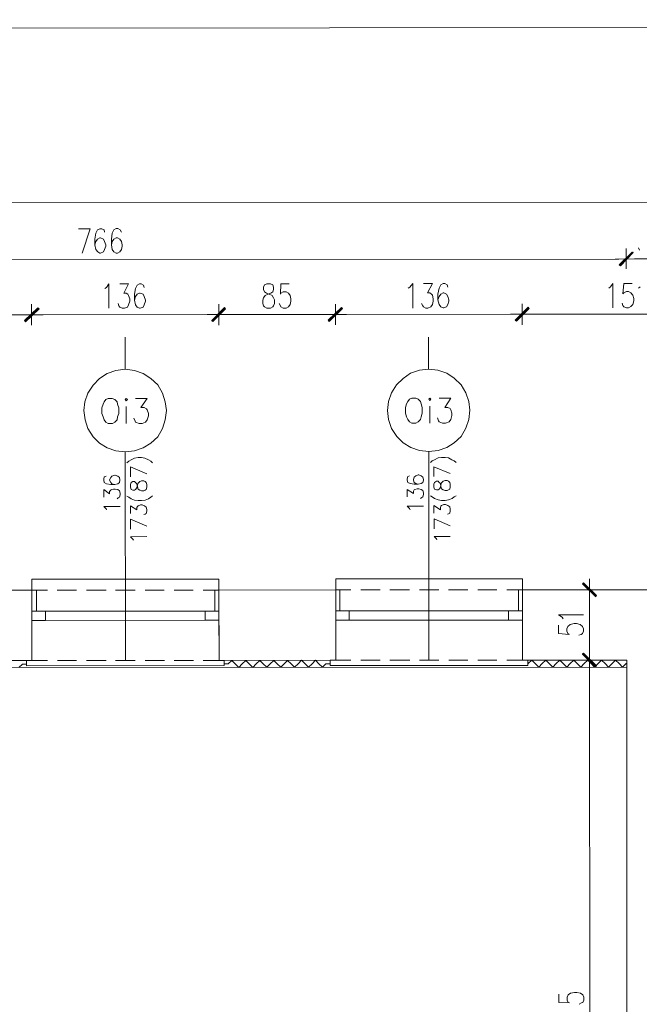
# Model space of a CAD drawing. Header units: inches. Extents: x -5850 to 5646, y 8947 to 13007.
# Tile 61 of 256: x -4984 to -4534, y 12291 to 13007. Entities that reach past the tile are written whole.
import ezdxf

# ---------------------------------------------------------------- set-up
doc = ezdxf.new("R2010")
doc.units = ezdxf.units.IN
doc.header["$MEASUREMENT"] = 0
for name, color, linetype in [('at_Entity', 7, 'Continuous'), ('at_Rect', 7, 'Continuous'), ('at_Solid', 7, 'Continuous')]:
    doc.layers.add(name, color=color, linetype=linetype)

msp = doc.modelspace()

# ---------------------------------------------------------------- hatches: boundary and pattern name
at = {"layer": 'at_Solid', "lineweight": 20}
for points in [[(-4539.03, 12837.84), (-4547.44, 12827.7), (-4548.28, 12828.54)], [(-4548.28, 12828.54), (-4547.44, 12827.7), (-4538.58, 12837.84)], [(-4538.19, 12837.42), (-4539.03, 12837.84), (-4547.44, 12827.7)], [(-4547.44, 12827.7), (-4538.58, 12837.84), (-4538.19, 12837.42)], [(-4970.66, 12797.33), (-4979.52, 12787.18), (-4980.36, 12788.03)], [(-4980.36, 12788.03), (-4979.52, 12787.18), (-4970.66, 12797.33)], [(-4970.27, 12796.49), (-4970.66, 12797.33), (-4979.52, 12787.18)], [(-4979.52, 12787.18), (-4970.66, 12797.33), (-4969.82, 12796.49)], [(-4835.1, 12797.45), (-4843.96, 12787.31), (-4844.35, 12788.15)], [(-4844.35, 12788.15), (-4843.51, 12787.31), (-4835.1, 12797.45)], [(-4834.26, 12796.61), (-4835.1, 12797.45), (-4843.96, 12787.31)], [(-4843.51, 12787.31), (-4835.1, 12797.45), (-4834.26, 12796.61)], [(-4750.17, 12797.53), (-4759.03, 12787.38), (-4759.86, 12788.23)], [(-4759.47, 12788.23), (-4759.03, 12787.38), (-4750.17, 12797.53)], [(-4749.33, 12796.69), (-4750.17, 12797.53), (-4759.03, 12787.38)], [(-4759.03, 12787.38), (-4750.17, 12797.53), (-4749.33, 12796.69)], [(-4614.61, 12797.65), (-4623.02, 12787.5), (-4623.86, 12788.35)], [(-4623.86, 12788.35), (-4623.02, 12787.5), (-4614.61, 12797.65)], [(-4613.71, 12796.81), (-4614.61, 12797.65), (-4623.02, 12787.5)], [(-4623.02, 12787.5), (-4614.61, 12797.65), (-4613.71, 12796.81)], [(-4574.28, 12597.47), (-4575.11, 12596.62), (-4564.96, 12588.18)], [(-4575.11, 12596.62), (-4564.96, 12588.18), (-4565.4, 12587.34)], [(-4574.23, 12546.36), (-4575.07, 12545.51), (-4564.91, 12537.07)], [(-4564.91, 12537.07), (-4575.07, 12545.94), (-4574.23, 12546.36)], [(-4565.36, 12536.23), (-4564.91, 12537.07), (-4575.07, 12545.94)], [(-4575.07, 12545.51), (-4564.91, 12537.07), (-4565.36, 12536.23)]]:
    msp.add_hatch(color=7, dxfattribs=at).paths.add_polyline_path(points)

# ---------------------------------------------------------------- linework, layer by layer
at = {"layer": 'at_Entity', "color": 7, "lineweight": 20}
for p, q in [((-5346.69, 12873.45), (-628.47, 12877.66)), ((-4941.16, 12854.8), (-4932.68, 12854.81)), ((-4932.68, 12854.81), (-4938.58, 12837.06)), ((-4927.22, 12853.97), (-4928.5, 12851.44)), ((-4925.54, 12854.82), (-4927.22, 12853.97)), ((-4924.26, 12854.82), (-4925.54, 12854.82)), ((-4922.59, 12853.97), (-4924.26, 12854.82)), ((-4922.14, 12852.28), (-4922.59, 12853.97)), ((-4915.39, 12853.98), (-4916.67, 12851.45)), ((-4913.72, 12854.83), (-4915.39, 12853.98)), ((-4912.44, 12854.83), (-4913.72, 12854.83)), ((-4910.77, 12853.98), (-4912.44, 12854.83)), ((-4909.87, 12852.3), (-4910.77, 12853.98)), ((-4928.5, 12851.44), (-4929.33, 12847.21)), ((-4929.33, 12847.21), (-4929.32, 12842.99)), ((-4928.49, 12845.52), (-4929.32, 12842.99)), ((-4927.21, 12847.21), (-4928.49, 12845.52)), ((-4925.54, 12848.06), (-4927.21, 12847.21)), ((-4925.09, 12848.06), (-4925.54, 12848.06)), ((-4922.97, 12847.21), (-4925.09, 12848.06)), ((-4922.13, 12845.53), (-4922.97, 12847.21)), ((-4921.29, 12842.99), (-4922.13, 12845.53)), ((-4916.67, 12851.45), (-4917.06, 12847.22)), ((-4917.06, 12847.22), (-4917.06, 12843)), ((-4916.67, 12845.53), (-4917.06, 12843)), ((-4915.39, 12847.22), (-4916.67, 12845.53)), ((-4913.72, 12848.07), (-4915.39, 12847.22)), ((-4912.82, 12848.07), (-4913.72, 12848.07)), ((-4911.15, 12847.23), (-4912.82, 12848.07)), ((-4909.87, 12845.54), (-4911.15, 12847.23)), ((-4909.47, 12843.01), (-4909.87, 12845.54)), ((-4929.32, 12842.99), (-4928.49, 12839.61)), ((-4928.49, 12839.61), (-4927.2, 12837.92)), ((-4927.2, 12837.92), (-4925.53, 12837.07)), ((-4925.08, 12837.08), (-4922.96, 12837.92)), ((-4922.96, 12837.92), (-4922.13, 12839.61)), ((-4922.13, 12839.61), (-4921.29, 12842.15)), ((-4921.29, 12842.15), (-4921.29, 12842.99)), ((-4917.06, 12843), (-4916.66, 12839.62)), ((-4916.66, 12839.62), (-4915.38, 12837.93)), ((-4915.38, 12837.93), (-4913.71, 12837.09)), ((-4912.81, 12837.09), (-4911.14, 12837.94)), ((-4911.14, 12837.94), (-4909.86, 12839.63)), ((-4909.86, 12839.63), (-4909.47, 12842.16)), ((-4909.47, 12842.16), (-4909.47, 12843.01)), ((-4548.28, 12828.54), (-4539.03, 12837.84)), ((-4538.58, 12837.84), (-4548.28, 12828.54)), ((-4539.03, 12837.84), (-4547.44, 12827.7)), ((-4539.03, 12837.84), (-4547.44, 12827.7)), ((-4547.44, 12827.7), (-4538.58, 12837.84)), ((-4547.44, 12827.7), (-4538.58, 12837.84)), ((-4543.21, 12840.38), (-4543.2, 12825.59)), ((-4543.2, 12825.59), (-4543.21, 12840.38)), ((-4538.19, 12837.42), (-4539.03, 12837.84)), ((-4538.58, 12837.84), (-4538.19, 12837.42)), ((-4533.51, 12839.12), (-4534.34, 12840.8)), ((-5301.88, 12832.09), (-4548.72, 12832.77)), ((-4925.53, 12837.07), (-4925.08, 12837.08)), ((-4913.71, 12837.09), (-4912.81, 12837.09)), ((-4551.23, 12832.76), (-4534.78, 12832.78)), ((-4534.78, 12832.78), (-4551.23, 12832.76)), ((-4547.88, 12828.12), (-4538.58, 12837.42)), ((-4538.19, 12837.42), (-4547.88, 12828.12)), ((-4547.44, 12827.7), (-4538.19, 12837.42)), ((-4538.19, 12837.42), (-4547.44, 12827.7)), ((-4537.29, 12832.78), (-4510.69, 12832.8)), ((-4547.44, 12827.7), (-4548.28, 12828.54)), ((-4548.28, 12828.54), (-4547.44, 12827.7)), ((-4922.1, 12811.31), (-4920.82, 12812.16)), ((-4920.82, 12812.16), (-4919.15, 12814.7)), ((-4919.15, 12814.7), (-4919.13, 12796.95)), ((-4911.12, 12814.7), (-4904.76, 12814.71)), ((-4904.76, 12814.71), (-4908.16, 12807.95)), ((-4899.74, 12811.33), (-4900.57, 12807.11)), ((-4898.46, 12813.87), (-4899.74, 12811.33)), ((-4896.79, 12814.72), (-4898.46, 12813.87)), ((-4895.51, 12814.72), (-4896.79, 12814.72)), ((-4893.83, 12813.87), (-4895.51, 12814.72)), ((-4893.39, 12812.18), (-4893.83, 12813.87)), ((-4805.95, 12813.95), (-4806.78, 12812.26)), ((-4806.78, 12812.26), (-4806.78, 12810.57)), ((-4806.78, 12810.57), (-4805.94, 12808.88)), ((-4804.28, 12814.8), (-4805.95, 12813.95)), ((-4801.71, 12814.8), (-4804.28, 12814.8)), ((-4800.04, 12813.96), (-4801.71, 12814.8)), ((-4799.59, 12812.27), (-4800.04, 12813.96)), ((-4800.03, 12808.89), (-4799.59, 12810.58)), ((-4799.59, 12810.58), (-4799.59, 12812.27)), ((-4794.13, 12814.81), (-4794.51, 12807.2)), ((-4788.22, 12814.81), (-4794.13, 12814.81)), ((-4701.61, 12811.51), (-4700.33, 12812.35)), ((-4700.33, 12812.35), (-4698.21, 12814.89)), ((-4698.21, 12814.89), (-4698.2, 12797.15)), ((-4690.63, 12814.9), (-4683.88, 12814.91)), ((-4683.88, 12814.91), (-4687.67, 12808.14)), ((-4679.25, 12811.53), (-4680.08, 12807.3)), ((-4677.97, 12814.06), (-4679.25, 12811.53)), ((-4676.3, 12814.91), (-4677.97, 12814.06)), ((-4675.01, 12814.91), (-4676.3, 12814.91)), ((-4673.34, 12814.07), (-4675.01, 12814.91)), ((-4672.89, 12812.38), (-4673.34, 12814.07)), ((-4555.9, 12811.64), (-4554.62, 12812.48)), ((-4554.62, 12812.48), (-4552.95, 12815.02)), ((-4552.95, 12815.02), (-4552.93, 12797.28)), ((-4544.92, 12815.03), (-4545.75, 12807.42)), ((-4539.01, 12815.04), (-4544.92, 12815.03)), ((-4544.91, 12808.27), (-4543.18, 12809.12)), ((-4543.18, 12809.12), (-4541.51, 12809.12)), ((-4541.51, 12809.12), (-4539.84, 12808.28)), ((-4534.32, 12811.66), (-4533.09, 12812.5)), ((-4908.16, 12807.95), (-4906.49, 12807.95)), ((-4906.49, 12807.95), (-4905.2, 12807.1)), ((-4905.2, 12807.1), (-4904.76, 12806.26)), ((-4904.76, 12806.26), (-4903.92, 12803.72)), ((-4903.92, 12802.03), (-4904.75, 12799.5)), ((-4903.92, 12803.72), (-4903.92, 12802.03)), ((-4900.57, 12807.11), (-4900.57, 12802.89)), ((-4899.74, 12805.42), (-4900.57, 12802.89)), ((-4900.57, 12802.89), (-4899.73, 12799.51)), ((-4898.46, 12807.11), (-4899.74, 12805.42)), ((-4896.78, 12807.96), (-4898.46, 12807.11)), ((-4896.34, 12807.96), (-4896.78, 12807.96)), ((-4894.22, 12807.11), (-4896.34, 12807.96)), ((-4893.38, 12805.42), (-4894.22, 12807.11)), ((-4892.54, 12802.89), (-4893.38, 12805.42)), ((-4893.37, 12799.51), (-4892.54, 12802.05)), ((-4892.54, 12802.05), (-4892.54, 12802.89)), ((-4807.22, 12802.97), (-4806.78, 12804.66)), ((-4807.22, 12800.43), (-4807.22, 12802.97)), ((-4806.78, 12804.66), (-4805.5, 12806.35)), ((-4805.94, 12808.88), (-4804.66, 12808.04)), ((-4805.5, 12806.35), (-4803.43, 12807.19)), ((-4804.66, 12808.04), (-4802.54, 12807.19)), ((-4803.43, 12807.19), (-4801.31, 12808.04)), ((-4802.54, 12807.19), (-4800.48, 12806.35)), ((-4801.31, 12808.04), (-4800.03, 12808.89)), ((-4800.48, 12806.35), (-4799.58, 12804.67)), ((-4799.58, 12804.67), (-4798.75, 12802.98)), ((-4798.75, 12802.98), (-4798.74, 12800.44)), ((-4794.51, 12807.2), (-4794.12, 12808.05)), ((-4794.12, 12808.05), (-4792.45, 12808.89)), ((-4792.45, 12808.89), (-4790.33, 12808.9)), ((-4790.33, 12808.9), (-4788.6, 12808.05)), ((-4788.6, 12808.05), (-4787.37, 12806.37)), ((-4787.37, 12806.37), (-4786.92, 12803.83)), ((-4786.92, 12802.14), (-4787.37, 12799.61)), ((-4786.92, 12803.83), (-4786.92, 12802.14)), ((-4687.67, 12808.14), (-4685.99, 12808.15)), ((-4685.99, 12808.15), (-4684.71, 12807.3)), ((-4684.71, 12807.3), (-4683.87, 12806.46)), ((-4683.87, 12806.46), (-4683.43, 12803.92)), ((-4683.42, 12802.23), (-4683.87, 12799.7)), ((-4683.43, 12803.92), (-4683.42, 12802.23)), ((-4680.08, 12807.3), (-4680.08, 12803.08)), ((-4679.24, 12805.61), (-4680.08, 12803.08)), ((-4680.08, 12803.08), (-4679.24, 12799.7)), ((-4677.96, 12807.31), (-4679.24, 12805.61)), ((-4676.29, 12808.15), (-4677.96, 12807.31)), ((-4675.85, 12808.16), (-4676.29, 12808.15)), ((-4673.73, 12807.31), (-4675.85, 12808.16)), ((-4672.89, 12805.62), (-4673.73, 12807.31)), ((-4672.05, 12803.09), (-4672.89, 12805.62)), ((-4672.88, 12799.71), (-4672.05, 12802.24)), ((-4672.05, 12802.24), (-4672.05, 12803.09)), ((-4545.75, 12807.42), (-4544.91, 12808.27)), ((-4539.84, 12808.28), (-4538.55, 12806.59)), ((-4538.55, 12806.59), (-4537.71, 12804.05)), ((-4537.71, 12802.36), (-4538.55, 12799.83)), ((-4537.71, 12804.05), (-4537.71, 12802.36)), ((-4980.36, 12788.03), (-4970.66, 12797.33)), ((-4970.66, 12797.33), (-4980.36, 12788.03)), ((-4979.97, 12787.61), (-4970.27, 12796.91)), ((-4970.27, 12796.91), (-4979.97, 12787.61)), ((-4970.66, 12797.33), (-4979.52, 12787.18)), ((-4970.66, 12797.33), (-4979.52, 12787.18)), ((-4979.52, 12787.18), (-4970.66, 12797.33)), ((-4979.52, 12787.18), (-4970.66, 12797.33)), ((-4979.52, 12787.18), (-4970.27, 12796.49)), ((-4969.82, 12796.49), (-4979.52, 12787.18)), ((-4975.29, 12799.86), (-4975.28, 12784.66)), ((-4975.28, 12784.66), (-4975.29, 12799.86)), ((-4970.27, 12796.49), (-4970.66, 12797.33)), ((-4970.66, 12797.33), (-4969.82, 12796.49)), ((-4911.94, 12798.65), (-4912.39, 12800.34)), ((-4911.11, 12797.81), (-4911.94, 12798.65)), ((-4909.43, 12796.96), (-4911.11, 12797.81)), ((-4907.76, 12796.96), (-4909.43, 12796.96)), ((-4905.64, 12797.81), (-4907.76, 12796.96)), ((-4904.75, 12799.5), (-4905.64, 12797.81)), ((-4899.73, 12799.51), (-4898.45, 12797.82)), ((-4898.45, 12797.82), (-4896.77, 12796.97)), ((-4896.77, 12796.97), (-4896.33, 12796.97)), ((-4896.33, 12796.97), (-4894.21, 12797.82)), ((-4894.21, 12797.82), (-4893.37, 12799.51)), ((-4844.35, 12788.15), (-4835.1, 12797.45)), ((-4835.1, 12797.45), (-4844.35, 12788.15)), ((-4835.1, 12797.45), (-4843.96, 12787.31)), ((-4835.1, 12797.45), (-4843.96, 12787.31)), ((-4843.96, 12787.73), (-4834.65, 12797.03)), ((-4834.65, 12797.03), (-4843.96, 12787.73)), ((-4843.96, 12787.31), (-4834.26, 12796.61)), ((-4843.51, 12787.31), (-4835.1, 12797.45)), ((-4843.51, 12787.31), (-4835.1, 12797.45)), ((-4834.26, 12796.61), (-4843.51, 12787.31)), ((-4839.28, 12799.98), (-4839.27, 12784.78)), ((-4839.27, 12784.78), (-4839.28, 12799.98)), ((-4834.26, 12796.61), (-4835.1, 12797.45)), ((-4835.1, 12797.45), (-4834.26, 12796.61)), ((-4806.77, 12798.74), (-4807.22, 12800.43)), ((-4805.93, 12797.9), (-4806.77, 12798.74)), ((-4804.26, 12797.05), (-4805.93, 12797.9)), ((-4801.7, 12797.06), (-4804.26, 12797.05)), ((-4800.02, 12797.91), (-4801.7, 12797.06)), ((-4799.58, 12798.75), (-4800.02, 12797.91)), ((-4798.74, 12800.44), (-4799.58, 12798.75)), ((-4794.5, 12798.75), (-4795.4, 12800.44)), ((-4794.11, 12797.91), (-4794.5, 12798.75)), ((-4792.44, 12797.07), (-4794.11, 12797.91)), ((-4790.32, 12797.07), (-4792.44, 12797.07)), ((-4788.59, 12797.92), (-4790.32, 12797.07)), ((-4787.37, 12799.61), (-4788.59, 12797.92)), ((-4759.86, 12788.23), (-4750.17, 12797.53)), ((-4750.17, 12797.53), (-4759.47, 12788.23)), ((-4759.47, 12787.8), (-4749.78, 12797.1)), ((-4749.78, 12797.1), (-4759.47, 12787.8)), ((-4750.17, 12797.53), (-4759.03, 12787.38)), ((-4750.17, 12797.53), (-4759.03, 12787.38)), ((-4759.03, 12787.38), (-4750.17, 12797.53)), ((-4759.03, 12787.38), (-4750.17, 12797.53)), ((-4759.03, 12787.38), (-4749.33, 12796.69)), ((-4749.33, 12796.69), (-4759.03, 12787.38)), ((-4754.41, 12800.06), (-4754.4, 12784.85)), ((-4754.4, 12784.85), (-4754.41, 12800.06)), ((-4749.33, 12796.69), (-4750.17, 12797.53)), ((-4750.17, 12797.53), (-4749.33, 12796.69)), ((-4691.06, 12798.85), (-4691.9, 12800.53)), ((-4690.61, 12798), (-4691.06, 12798.85)), ((-4688.94, 12797.16), (-4690.61, 12798)), ((-4687.27, 12797.16), (-4688.94, 12797.16)), ((-4685.15, 12798.01), (-4687.27, 12797.16)), ((-4683.87, 12799.7), (-4685.15, 12798.01)), ((-4679.24, 12799.7), (-4677.96, 12798.02)), ((-4677.96, 12798.02), (-4676.28, 12797.17)), ((-4676.28, 12797.17), (-4675.84, 12797.17)), ((-4675.84, 12797.17), (-4673.72, 12798.02)), ((-4673.72, 12798.02), (-4672.88, 12799.71)), ((-4623.86, 12788.35), (-4614.61, 12797.65)), ((-4614.61, 12797.65), (-4623.86, 12788.35)), ((-4623.46, 12787.93), (-4614.16, 12797.22)), ((-4614.16, 12797.22), (-4623.46, 12787.93)), ((-4614.61, 12797.65), (-4623.02, 12787.5)), ((-4614.61, 12797.65), (-4623.02, 12787.5)), ((-4623.02, 12787.5), (-4614.61, 12797.65)), ((-4623.02, 12787.5), (-4614.61, 12797.65)), ((-4623.02, 12787.5), (-4613.71, 12796.81)), ((-4613.71, 12796.81), (-4623.02, 12787.5)), ((-4618.79, 12800.18), (-4618.78, 12784.97)), ((-4618.78, 12784.97), (-4618.79, 12800.18)), ((-4613.71, 12796.81), (-4614.61, 12797.65)), ((-4614.61, 12797.65), (-4613.71, 12796.81)), ((-4545.74, 12798.98), (-4546.19, 12800.66)), ((-4544.9, 12798.13), (-4545.74, 12798.98)), ((-4543.17, 12797.29), (-4544.9, 12798.13)), ((-4541.5, 12797.29), (-4543.17, 12797.29)), ((-4539.83, 12798.14), (-4541.5, 12797.29)), ((-4538.55, 12799.83), (-4539.83, 12798.14)), ((-5054.3, 12792.19), (-4980.81, 12792.25)), ((-4983.32, 12792.25), (-4966.86, 12792.26)), ((-4966.86, 12792.26), (-4983.32, 12792.25)), ((-4979.52, 12787.18), (-4980.36, 12788.03)), ((-4980.36, 12788.03), (-4979.52, 12787.18)), ((-4969.37, 12792.26), (-4844.8, 12792.37)), ((-4847.75, 12792.37), (-4831.25, 12792.39)), ((-4831.25, 12792.39), (-4847.75, 12792.37)), ((-4843.96, 12787.31), (-4844.35, 12788.15)), ((-4844.35, 12788.15), (-4843.51, 12787.31)), ((-4833.81, 12792.38), (-4760.31, 12792.45)), ((-4762.82, 12792.45), (-4746.37, 12792.46)), ((-4746.37, 12792.46), (-4762.82, 12792.45)), ((-4759.03, 12787.38), (-4759.86, 12788.23)), ((-4759.47, 12788.23), (-4759.03, 12787.38)), ((-4748.88, 12792.46), (-4624.31, 12792.57)), ((-4627.26, 12792.57), (-4610.75, 12792.58)), ((-4610.75, 12792.58), (-4627.26, 12792.57)), ((-4623.02, 12787.5), (-4623.86, 12788.35)), ((-4623.86, 12788.35), (-4623.02, 12787.5)), ((-4613.32, 12792.58), (-4473.91, 12792.7)), ((-4907.27, 12752.61), (-4907.29, 12775.85)), ((-4686.78, 12752.81), (-4686.8, 12776.04)), ((-4914.02, 12751.76), (-4920.37, 12749.65)), ((-4907.27, 12752.61), (-4914.02, 12751.76)), ((-4900.52, 12751.77), (-4907.27, 12752.61)), ((-4894.17, 12749.67), (-4900.52, 12751.77)), ((-4693.53, 12751.96), (-4699.88, 12749.84)), ((-4686.78, 12752.81), (-4693.53, 12751.96)), ((-4680.03, 12751.97), (-4686.78, 12752.81)), ((-4673.67, 12749.87), (-4680.03, 12751.97)), ((-4925.84, 12745.84), (-4930.52, 12741.19)), ((-4920.37, 12749.65), (-4925.84, 12745.84)), ((-4888.7, 12745.87), (-4894.17, 12749.67)), ((-4883.62, 12741.23), (-4888.7, 12745.87)), ((-4705.34, 12746.04), (-4710.03, 12741.39)), ((-4699.88, 12749.84), (-4705.34, 12746.04)), ((-4668.21, 12746.07), (-4673.67, 12749.87)), ((-4663.13, 12741.43), (-4668.21, 12746.07)), ((-4930.52, 12741.19), (-4934.3, 12735.27)), ((-4880.21, 12735.32), (-4883.62, 12741.23)), ((-4710.03, 12741.39), (-4713.81, 12735.47)), ((-4659.72, 12735.51), (-4663.13, 12741.43)), ((-4934.3, 12735.27), (-4936.42, 12728.93)), ((-4921.19, 12730.64), (-4922.48, 12728.94)), ((-4919.52, 12731.48), (-4921.19, 12730.64)), ((-4916.57, 12731.49), (-4919.52, 12731.48)), ((-4914.84, 12730.64), (-4916.57, 12731.49)), ((-4913.16, 12728.95), (-4914.84, 12730.64)), ((-4906.42, 12731.5), (-4907.25, 12730.65)), ((-4907.25, 12730.65), (-4906.42, 12729.81)), ((-4905.58, 12730.65), (-4906.42, 12731.5)), ((-4906.42, 12729.81), (-4905.58, 12730.65)), ((-4899.67, 12731.5), (-4891.19, 12731.51)), ((-4891.19, 12731.51), (-4895.82, 12724.75)), ((-4878.09, 12728.98), (-4880.21, 12735.32)), ((-4713.81, 12735.47), (-4715.93, 12729.13)), ((-4700.7, 12730.83), (-4701.98, 12729.14)), ((-4699.03, 12731.68), (-4700.7, 12730.83)), ((-4696.08, 12731.68), (-4699.03, 12731.68)), ((-4694.35, 12730.84), (-4696.08, 12731.68)), ((-4692.67, 12729.15), (-4694.35, 12730.84)), ((-4685.93, 12731.69), (-4686.76, 12730.85)), ((-4686.76, 12730.85), (-4685.92, 12730)), ((-4685.09, 12730.85), (-4685.93, 12731.69)), ((-4685.92, 12730), (-4685.09, 12730.85)), ((-4679.18, 12731.7), (-4670.7, 12731.71)), ((-4670.7, 12731.71), (-4674.93, 12724.94)), ((-4657.6, 12729.18), (-4659.72, 12735.51)), ((-4936.42, 12728.93), (-4937.25, 12722.6)), ((-4923.31, 12727.25), (-4924.14, 12724.72)), ((-4924.14, 12724.72), (-4924.14, 12720.5)), ((-4922.48, 12728.94), (-4923.31, 12727.25)), ((-4912.72, 12727.26), (-4913.16, 12728.95)), ((-4911.88, 12724.73), (-4912.72, 12727.26)), ((-4911.87, 12720.51), (-4911.88, 12724.73)), ((-4906.41, 12725.58), (-4906.4, 12713.33)), ((-4895.82, 12724.75), (-4893.31, 12724.75)), ((-4893.31, 12724.75), (-4891.63, 12723.9)), ((-4891.63, 12723.9), (-4891.19, 12723.06)), ((-4877.25, 12722.65), (-4878.09, 12728.98)), ((-4715.93, 12729.13), (-4716.76, 12722.79)), ((-4702.82, 12727.45), (-4703.65, 12724.92)), ((-4703.65, 12724.92), (-4703.65, 12720.69)), ((-4701.98, 12729.14), (-4702.82, 12727.45)), ((-4692.22, 12727.46), (-4692.67, 12729.15)), ((-4691.39, 12724.93), (-4692.22, 12727.46)), ((-4691.38, 12720.7), (-4691.39, 12724.93)), ((-4685.92, 12725.78), (-4685.91, 12713.53)), ((-4674.93, 12724.94), (-4672.82, 12724.95)), ((-4672.82, 12724.95), (-4671.14, 12724.1)), ((-4671.14, 12724.1), (-4670.7, 12723.26)), ((-4670.7, 12723.26), (-4669.86, 12720.72)), ((-4656.75, 12722.85), (-4657.6, 12729.18)), ((-4937.25, 12722.6), (-4936.4, 12715.84)), ((-4924.14, 12720.5), (-4923.3, 12717.96)), ((-4923.3, 12717.96), (-4922.46, 12715.85)), ((-4913.15, 12715.86), (-4912.71, 12717.97)), ((-4912.71, 12717.97), (-4911.87, 12720.51)), ((-4900.05, 12715.02), (-4900.88, 12717.14)), ((-4891.19, 12723.06), (-4890.35, 12720.53)), ((-4890.35, 12718.84), (-4891.18, 12715.88)), ((-4890.35, 12720.53), (-4890.35, 12718.84)), ((-4878.08, 12715.89), (-4877.25, 12722.65)), ((-4716.76, 12722.79), (-4715.91, 12716.04)), ((-4715.91, 12716.04), (-4713.79, 12709.7)), ((-4703.65, 12720.69), (-4702.81, 12718.16)), ((-4702.81, 12718.16), (-4701.97, 12716.05)), ((-4701.97, 12716.05), (-4700.69, 12714.36)), ((-4694.33, 12714.37), (-4692.66, 12716.06)), ((-4692.66, 12716.06), (-4692.22, 12718.17)), ((-4692.22, 12718.17), (-4691.38, 12720.7)), ((-4679.55, 12715.22), (-4680.39, 12717.33)), ((-4670.69, 12716.08), (-4671.97, 12714.39)), ((-4669.85, 12719.03), (-4670.69, 12716.08)), ((-4669.86, 12720.72), (-4669.85, 12719.03)), ((-4659.7, 12709.75), (-4657.58, 12716.09)), ((-4657.58, 12716.09), (-4656.75, 12722.85)), ((-4936.4, 12715.84), (-4934.28, 12709.51)), ((-4934.28, 12709.51), (-4930.48, 12703.59)), ((-4922.46, 12715.85), (-4921.18, 12714.16)), ((-4921.18, 12714.16), (-4919.51, 12713.32)), ((-4919.51, 12713.32), (-4916.55, 12713.32)), ((-4916.55, 12713.32), (-4914.82, 12714.17)), ((-4914.82, 12714.17), (-4913.15, 12715.86)), ((-4899.65, 12714.18), (-4900.05, 12715.02)), ((-4897.09, 12713.34), (-4899.65, 12714.18)), ((-4894.97, 12713.34), (-4897.09, 12713.34)), ((-4892.46, 12714.19), (-4894.97, 12713.34)), ((-4891.18, 12715.88), (-4892.46, 12714.19)), ((-4883.59, 12703.63), (-4880.19, 12709.55)), ((-4880.19, 12709.55), (-4878.08, 12715.89)), ((-4713.79, 12709.7), (-4709.99, 12703.79)), ((-4700.69, 12714.36), (-4699.01, 12713.51)), ((-4699.01, 12713.51), (-4696.06, 12713.52)), ((-4696.06, 12713.52), (-4694.33, 12714.37)), ((-4679.16, 12714.38), (-4679.55, 12715.22)), ((-4676.6, 12713.53), (-4679.16, 12714.38)), ((-4674.48, 12713.54), (-4676.6, 12713.53)), ((-4671.97, 12714.39), (-4674.48, 12713.54)), ((-4663.09, 12703.83), (-4659.7, 12709.75)), ((-4930.48, 12703.59), (-4925.79, 12698.95)), ((-4888.66, 12698.99), (-4883.59, 12703.63)), ((-4709.99, 12703.79), (-4705.3, 12699.15)), ((-4668.16, 12699.18), (-4663.09, 12703.83)), ((-4925.79, 12698.95), (-4920.33, 12695.58)), ((-4920.33, 12695.58), (-4913.97, 12693.47)), ((-4900.47, 12693.48), (-4894.12, 12695.6)), ((-4894.12, 12695.6), (-4888.66, 12698.99)), ((-4705.3, 12699.15), (-4699.84, 12695.77)), ((-4699.84, 12695.77), (-4693.48, 12693.67)), ((-4679.98, 12693.68), (-4673.63, 12695.8)), ((-4673.63, 12695.8), (-4668.16, 12699.18)), ((-4913.97, 12693.47), (-4907.22, 12692.63)), ((-4907.22, 12692.63), (-4900.47, 12693.48)), ((-4907.08, 12540.99), (-4907.22, 12692.63)), ((-4902.98, 12686.72), (-4900.47, 12687.99)), ((-4900.47, 12687.99), (-4897.9, 12688.42)), ((-4897.9, 12688.42), (-4895.39, 12688.42)), ((-4895.39, 12688.42), (-4892.83, 12688)), ((-4892.83, 12688), (-4890.32, 12686.73)), ((-4693.48, 12693.67), (-4686.73, 12692.83)), ((-4686.73, 12692.83), (-4679.98, 12693.68)), ((-4686.59, 12541.19), (-4686.73, 12692.83)), ((-4682.48, 12686.92), (-4679.98, 12688.19)), ((-4679.98, 12688.19), (-4677.41, 12688.61)), ((-4677.41, 12688.61), (-4674.9, 12688.61)), ((-4674.9, 12688.61), (-4672.34, 12688.2)), ((-4672.34, 12688.2), (-4669.83, 12686.93)), ((-4905.93, 12684.61), (-4904.65, 12685.88)), ((-4904.65, 12685.88), (-4902.98, 12686.72)), ((-4903.41, 12674.47), (-4903.42, 12681.65)), ((-4903.42, 12681.65), (-4891.59, 12676.59)), ((-4890.32, 12686.73), (-4888.64, 12685.89)), ((-4888.64, 12685.89), (-4887.36, 12684.63)), ((-4685.44, 12684.81), (-4684.16, 12686.07)), ((-4684.16, 12686.07), (-4682.48, 12686.92)), ((-4682.92, 12674.67), (-4682.93, 12681.85)), ((-4682.93, 12681.85), (-4671.1, 12676.79)), ((-4669.83, 12686.93), (-4668.15, 12686.09)), ((-4668.15, 12686.09), (-4666.87, 12684.82)), ((-4922.43, 12674.46), (-4922.82, 12672.77)), ((-4921.14, 12674.88), (-4922.43, 12674.46)), ((-4917.74, 12674.04), (-4918.58, 12672.35)), ((-4916.91, 12674.88), (-4917.74, 12674.04)), ((-4914.79, 12675.73), (-4916.91, 12674.88)), ((-4914.4, 12675.73), (-4914.79, 12675.73)), ((-4912.67, 12674.88), (-4914.4, 12675.73)), ((-4911.44, 12674.04), (-4912.67, 12674.88)), ((-4910.99, 12672.35), (-4911.44, 12674.04)), ((-4701.94, 12674.65), (-4702.32, 12672.96)), ((-4700.65, 12675.07), (-4701.94, 12674.65)), ((-4697.25, 12674.24), (-4697.7, 12672.54)), ((-4696.02, 12675.08), (-4697.25, 12674.24)), ((-4694.3, 12675.93), (-4696.02, 12675.08)), ((-4693.91, 12675.93), (-4694.3, 12675.93)), ((-4692.18, 12675.08), (-4693.91, 12675.93)), ((-4690.95, 12674.24), (-4692.18, 12675.08)), ((-4690.5, 12672.55), (-4690.95, 12674.24)), ((-4922.82, 12672.77), (-4922.81, 12671.92)), ((-4922.81, 12671.92), (-4922.42, 12670.23)), ((-4922.42, 12670.23), (-4920.69, 12669.39)), ((-4920.69, 12669.39), (-4917.74, 12668.97)), ((-4918.58, 12672.35), (-4918.58, 12671.92)), ((-4918.58, 12671.92), (-4917.74, 12670.24)), ((-4917.74, 12670.24), (-4916.9, 12669.39)), ((-4917.74, 12668.97), (-4914.78, 12668.97)), ((-4916.9, 12669.39), (-4914.78, 12668.97)), ((-4914.78, 12668.97), (-4912.66, 12669.4)), ((-4912.66, 12669.4), (-4911.44, 12670.24)), ((-4911.44, 12670.24), (-4910.99, 12671.93)), ((-4910.99, 12671.93), (-4910.99, 12672.35)), ((-4902.96, 12670.25), (-4903.41, 12668.98)), ((-4903.41, 12668.98), (-4903.4, 12666.87)), ((-4903.4, 12666.87), (-4902.96, 12665.18)), ((-4901.68, 12671.1), (-4902.96, 12670.25)), ((-4900.45, 12671.1), (-4901.68, 12671.1)), ((-4899.62, 12670.25), (-4900.45, 12671.1)), ((-4898.72, 12669.41), (-4899.62, 12670.25)), ((-4899.61, 12665.18), (-4898.72, 12666.45)), ((-4898.33, 12667.3), (-4898.72, 12669.41)), ((-4898.72, 12666.45), (-4898.33, 12668.56)), ((-4898.33, 12668.56), (-4897.89, 12669.83)), ((-4897.88, 12665.61), (-4898.33, 12667.3)), ((-4897.89, 12669.83), (-4896.66, 12671.1)), ((-4896.66, 12671.1), (-4895.38, 12671.52)), ((-4895.38, 12671.52), (-4893.71, 12671.52)), ((-4893.71, 12671.52), (-4892.81, 12671.1)), ((-4892.81, 12671.1), (-4891.98, 12670.26)), ((-4891.98, 12670.26), (-4891.58, 12668.99)), ((-4891.58, 12666.88), (-4891.97, 12665.19)), ((-4891.58, 12668.99), (-4891.58, 12666.88)), ((-4702.32, 12672.96), (-4702.32, 12672.12)), ((-4702.32, 12672.12), (-4701.93, 12670.43)), ((-4701.93, 12670.43), (-4700.2, 12669.59)), ((-4700.2, 12669.59), (-4697.25, 12669.17)), ((-4697.7, 12672.54), (-4697.7, 12672.12)), ((-4697.7, 12672.12), (-4697.25, 12670.43)), ((-4697.25, 12670.43), (-4696.02, 12669.59)), ((-4697.25, 12669.17), (-4694.29, 12669.17)), ((-4696.02, 12669.59), (-4694.29, 12669.17)), ((-4694.29, 12669.17), (-4692.17, 12669.59)), ((-4692.17, 12669.59), (-4690.95, 12670.44)), ((-4690.95, 12670.44), (-4690.5, 12672.13)), ((-4690.5, 12672.13), (-4690.5, 12672.55)), ((-4682.47, 12670.45), (-4682.91, 12669.18)), ((-4682.91, 12669.18), (-4682.91, 12667.07)), ((-4682.91, 12667.07), (-4682.47, 12665.38)), ((-4681.19, 12671.29), (-4682.47, 12670.45)), ((-4679.96, 12671.29), (-4681.19, 12671.29)), ((-4679.12, 12670.45), (-4679.96, 12671.29)), ((-4678.23, 12669.61), (-4679.12, 12670.45)), ((-4679.12, 12665.38), (-4678.23, 12666.65)), ((-4677.84, 12667.49), (-4678.23, 12669.61)), ((-4678.23, 12666.65), (-4677.84, 12668.76)), ((-4677.84, 12668.76), (-4677.39, 12670.03)), ((-4677.39, 12665.8), (-4677.84, 12667.49)), ((-4677.39, 12670.03), (-4676.17, 12671.3)), ((-4676.17, 12671.3), (-4674.89, 12671.72)), ((-4674.89, 12671.72), (-4673.21, 12671.72)), ((-4673.21, 12671.72), (-4672.32, 12671.3)), ((-4672.32, 12671.3), (-4671.48, 12670.45)), ((-4671.48, 12670.45), (-4671.09, 12669.19)), ((-4671.09, 12667.08), (-4671.48, 12665.39)), ((-4671.09, 12669.19), (-4671.09, 12667.08)), ((-4922.8, 12659.67), (-4922.81, 12665.16)), ((-4922.81, 12665.16), (-4918.57, 12662.21)), ((-4918.57, 12663.9), (-4917.73, 12664.74)), ((-4918.57, 12662.21), (-4918.57, 12663.9)), ((-4917.73, 12664.74), (-4917.34, 12665.17)), ((-4917.34, 12665.17), (-4915.62, 12665.59)), ((-4915.62, 12665.59), (-4914.39, 12665.59)), ((-4914.39, 12665.59), (-4912.66, 12665.17)), ((-4912.26, 12659.26), (-4913.1, 12658.41)), ((-4912.66, 12665.17), (-4911.43, 12664.33)), ((-4911.43, 12659.68), (-4912.26, 12659.26)), ((-4911.43, 12664.33), (-4910.98, 12662.64)), ((-4910.98, 12661.37), (-4911.43, 12659.68)), ((-4910.98, 12662.64), (-4910.98, 12661.37)), ((-4905.91, 12660.53), (-4904.62, 12659.69)), ((-4904.62, 12659.69), (-4902.95, 12658.42)), ((-4902.96, 12665.18), (-4901.67, 12664.76)), ((-4901.67, 12664.76), (-4900.45, 12664.76)), ((-4900.45, 12664.76), (-4899.61, 12665.18)), ((-4896.66, 12664.76), (-4897.88, 12665.61)), ((-4895.37, 12664.34), (-4896.66, 12664.76)), ((-4893.7, 12664.35), (-4895.37, 12664.34)), ((-4892.81, 12664.76), (-4893.7, 12664.35)), ((-4891.97, 12665.19), (-4892.81, 12664.76)), ((-4890.29, 12658.43), (-4888.62, 12659.7)), ((-4888.62, 12659.7), (-4887.34, 12660.55)), ((-4702.31, 12659.87), (-4702.32, 12665.36)), ((-4702.32, 12665.36), (-4697.69, 12662.41)), ((-4697.69, 12664.1), (-4697.24, 12664.94)), ((-4697.69, 12662.41), (-4697.69, 12664.1)), ((-4697.24, 12664.94), (-4696.85, 12665.36)), ((-4696.85, 12665.36), (-4695.12, 12665.79)), ((-4695.12, 12665.79), (-4693.9, 12665.79)), ((-4693.9, 12665.79), (-4692.17, 12665.37)), ((-4691.77, 12659.46), (-4692.61, 12658.61)), ((-4692.17, 12665.37), (-4690.94, 12664.53)), ((-4690.94, 12659.88), (-4691.77, 12659.46)), ((-4690.94, 12664.53), (-4690.49, 12662.84)), ((-4690.49, 12661.57), (-4690.94, 12659.88)), ((-4690.49, 12662.84), (-4690.49, 12661.57)), ((-4685.42, 12660.73), (-4684.13, 12659.88)), ((-4684.13, 12659.88), (-4682.46, 12658.62)), ((-4682.47, 12665.38), (-4681.18, 12664.95)), ((-4681.18, 12664.95), (-4679.96, 12664.95)), ((-4679.96, 12664.95), (-4679.12, 12665.38)), ((-4676.16, 12664.96), (-4677.39, 12665.8)), ((-4674.88, 12664.54), (-4676.16, 12664.96)), ((-4673.21, 12664.54), (-4674.88, 12664.54)), ((-4672.32, 12664.96), (-4673.21, 12664.54)), ((-4671.48, 12665.39), (-4672.32, 12664.96)), ((-4669.8, 12658.63), (-4668.13, 12659.9)), ((-4668.13, 12659.9), (-4666.85, 12660.74)), ((-4922.8, 12652.92), (-4910.98, 12652.93)), ((-4921.12, 12651.23), (-4922.8, 12652.92)), ((-4903.39, 12647.86), (-4903.39, 12653.35)), ((-4903.39, 12653.35), (-4898.71, 12650.4)), ((-4902.95, 12658.42), (-4900.44, 12657.58)), ((-4900.44, 12657.58), (-4897.88, 12657.16)), ((-4898.71, 12652.09), (-4898.32, 12652.94)), ((-4898.71, 12650.4), (-4898.71, 12652.09)), ((-4898.32, 12652.94), (-4897.87, 12653.36)), ((-4897.88, 12657.16), (-4895.37, 12657.16)), ((-4897.87, 12653.36), (-4896.2, 12654.21)), ((-4896.2, 12654.21), (-4894.92, 12654.21)), ((-4895.37, 12657.16), (-4892.8, 12657.59)), ((-4894.92, 12654.21), (-4893.24, 12653.36)), ((-4893.24, 12653.36), (-4891.96, 12652.52)), ((-4892.8, 12657.59), (-4890.29, 12658.43)), ((-4891.96, 12652.52), (-4891.57, 12650.83)), ((-4702.31, 12653.11), (-4690.48, 12653.12)), ((-4700.63, 12651.42), (-4702.31, 12653.11)), ((-4682.9, 12648.06), (-4682.9, 12653.55)), ((-4682.9, 12653.55), (-4678.21, 12650.6)), ((-4682.46, 12658.62), (-4679.95, 12657.78)), ((-4679.95, 12657.78), (-4677.38, 12657.36)), ((-4678.22, 12652.29), (-4677.83, 12653.13)), ((-4678.21, 12650.6), (-4678.22, 12652.29)), ((-4677.83, 12653.13), (-4677.38, 12653.55)), ((-4677.38, 12657.36), (-4674.87, 12657.36)), ((-4677.38, 12653.55), (-4675.71, 12654.4)), ((-4675.71, 12654.4), (-4674.43, 12654.4)), ((-4674.87, 12657.36), (-4672.31, 12657.78)), ((-4674.43, 12654.4), (-4672.75, 12653.56)), ((-4672.75, 12653.56), (-4671.47, 12652.72)), ((-4672.31, 12657.78), (-4669.8, 12658.63)), ((-4671.47, 12652.72), (-4671.08, 12651.03)), ((-4920.68, 12650.38), (-4921.12, 12651.23)), ((-4892.79, 12647.45), (-4893.68, 12647.03)), ((-4891.96, 12647.87), (-4892.79, 12647.45)), ((-4891.57, 12649.56), (-4891.96, 12647.87)), ((-4891.57, 12650.83), (-4891.57, 12649.56)), ((-4700.19, 12650.58), (-4700.63, 12651.42)), ((-4672.3, 12647.65), (-4673.19, 12647.22)), ((-4671.46, 12648.07), (-4672.3, 12647.65)), ((-4671.08, 12649.76), (-4671.46, 12648.07)), ((-4671.08, 12651.03), (-4671.08, 12649.76)), ((-4903.38, 12636.45), (-4903.38, 12643.64)), ((-4903.38, 12643.64), (-4891.56, 12638.58)), ((-4682.89, 12636.65), (-4682.89, 12643.83)), ((-4682.89, 12643.83), (-4671.07, 12638.78)), ((-4903.37, 12630.97), (-4891.55, 12630.98)), ((-4901.64, 12629.28), (-4903.37, 12630.97)), ((-4682.88, 12631.16), (-4671.06, 12631.18)), ((-4681.15, 12629.48), (-4682.88, 12631.16)), ((-4901.25, 12628.43), (-4901.64, 12629.28)), ((-4680.76, 12628.63), (-4681.15, 12629.48)), ((-4839.1, 12600.19), (-4975.11, 12600.07)), ((-4975.11, 12600.07), (-4975.11, 12592.04)), ((-4839.1, 12592.16), (-4839.1, 12600.19)), ((-4618.61, 12600.38), (-4754.23, 12600.26)), ((-4754.23, 12600.26), (-4754.22, 12592.24)), ((-4618.61, 12592.36), (-4618.61, 12600.38)), ((-4574.28, 12597.47), (-4575.11, 12596.62)), ((-4575.11, 12596.62), (-4564.96, 12588.18)), ((-4575.11, 12596.62), (-4564.96, 12588.18)), ((-4565.4, 12587.34), (-4575.11, 12596.62)), ((-4565.4, 12587.76), (-4574.72, 12597.04)), ((-4564.96, 12588.18), (-4574.28, 12597.47)), ((-4570.03, 12583.95), (-4570.04, 12600.43)), ((-4975.11, 12592.04), (-5059.59, 12591.97)), ((-4975.11, 12592.04), (-4963.73, 12592.05)), ((-4975.06, 12540.93), (-4975.11, 12592.04)), ((-4971.75, 12576.84), (-4971.76, 12592.04)), ((-4956.54, 12592.06), (-4942.6, 12592.07)), ((-4935.4, 12592.08), (-4921.07, 12592.09)), ((-4914.32, 12592.1), (-4899.94, 12592.11)), ((-4892.74, 12592.11), (-4878.8, 12592.13)), ((-4871.66, 12592.13), (-4857.72, 12592.15)), ((-4850.53, 12592.15), (-4839.1, 12592.16)), ((-4842.04, 12576.95), (-4842.05, 12592.16)), ((-4754.22, 12592.24), (-4839.1, 12592.16)), ((-4839.1, 12592.16), (-4839.05, 12541.06)), ((-4754.22, 12592.24), (-4743.24, 12592.25)), ((-4754.18, 12541.13), (-4754.22, 12592.24)), ((-4751.26, 12577.03), (-4751.27, 12592.24)), ((-4736.05, 12592.25), (-4722.1, 12592.27)), ((-4714.91, 12592.27), (-4700.58, 12592.29)), ((-4693.39, 12592.29), (-4679.44, 12592.31)), ((-4672.25, 12592.31), (-4658.31, 12592.32)), ((-4651.17, 12592.33), (-4637.23, 12592.34)), ((-4630.04, 12592.35), (-4618.61, 12592.36)), ((-4621.55, 12577.15), (-4621.56, 12592.36)), ((-4468.27, 12592.49), (-4618.61, 12592.36)), ((-4616.54, 12592.36), (-4618.61, 12592.36)), ((-4618.61, 12592.36), (-4618.56, 12541.25)), ((-4577.23, 12592.4), (-4562.45, 12592.41)), ((-4564.96, 12588.18), (-4565.4, 12587.34)), ((-4569.99, 12547.21), (-4570.03, 12586.91)), ((-4975.09, 12576.83), (-4975.06, 12540.93)), ((-4965, 12576.84), (-4849.23, 12576.95)), ((-4839.08, 12576.96), (-4839.05, 12541.06)), ((-4754.21, 12577.03), (-4754.18, 12541.13)), ((-4744.51, 12577.04), (-4628.74, 12577.14)), ((-4618.59, 12577.15), (-4618.56, 12541.25)), ((-4592.44, 12574.22), (-4574.26, 12574.24)), ((-4589.87, 12572.53), (-4592.44, 12574.22)), ((-4964.99, 12570.08), (-4849.23, 12570.19)), ((-4744.5, 12570.28), (-4628.74, 12570.39)), ((-4592.43, 12566.61), (-4592.42, 12560.7)), ((-4589.03, 12571.27), (-4589.87, 12572.53)), ((-4586.52, 12564.09), (-4585.68, 12565.78)), ((-4585.68, 12565.78), (-4583.95, 12567.05)), ((-4583.95, 12567.05), (-4581, 12567.9)), ((-4581, 12567.9), (-4579.33, 12567.9)), ((-4579.33, 12567.9), (-4576.76, 12567.05)), ((-4576.76, 12567.05), (-4575.09, 12565.79)), ((-4575.09, 12565.79), (-4574.25, 12564.1)), ((-4592.42, 12560.7), (-4584.78, 12559.86)), ((-4586.51, 12562.4), (-4586.52, 12564.09)), ((-4585.68, 12560.71), (-4586.51, 12562.4)), ((-4584.78, 12559.86), (-4585.68, 12560.71)), ((-4575.92, 12559.87), (-4577.65, 12559.45)), ((-4575.08, 12560.72), (-4575.92, 12559.87)), ((-4574.25, 12562.41), (-4575.08, 12560.72)), ((-4574.25, 12564.1), (-4574.25, 12562.41)), ((-4574.23, 12546.36), (-4575.07, 12545.51)), ((-4575.07, 12545.94), (-4574.23, 12546.36)), ((-4564.91, 12537.07), (-4575.07, 12545.94)), ((-4575.07, 12545.94), (-4565.36, 12536.23)), ((-4564.91, 12537.07), (-4575.07, 12545.94)), ((-4575.07, 12545.51), (-4564.91, 12537.07)), ((-4575.07, 12545.51), (-4564.91, 12537.07)), ((-4565.36, 12536.23), (-4575.07, 12545.51)), ((-4565.36, 12536.65), (-4574.68, 12545.94)), ((-4574.68, 12545.94), (-4565.36, 12536.65)), ((-4564.91, 12537.07), (-4574.23, 12546.36)), ((-4574.23, 12546.36), (-4564.91, 12537.07)), ((-4569.98, 12533.27), (-4570, 12549.74)), ((-4570, 12549.74), (-4569.98, 12533.27)), ((-4975.06, 12540.93), (-5059.54, 12540.86)), ((-4981.86, 12538.39), (-4984.37, 12535.86)), ((-4978.91, 12538.39), (-4981.86, 12538.39)), ((-4978.91, 12540.93), (-4963.68, 12540.94)), ((-4978.91, 12540.93), (-4978.9, 12537.13)), ((-4978.9, 12537.13), (-4835.26, 12537.26)), ((-4956.49, 12540.95), (-4942.55, 12540.96)), ((-4935.36, 12540.97), (-4921.03, 12540.98)), ((-4914.28, 12540.99), (-4899.89, 12541)), ((-4892.7, 12541.01), (-4878.76, 12541.02)), ((-4871.62, 12541.03), (-4857.68, 12541.04)), ((-4850.48, 12541.04), (-4835.26, 12541.06)), ((-4754.18, 12541.13), (-4839.05, 12541.06)), ((-4835.26, 12537.26), (-4835.26, 12541.06)), ((-4832.3, 12538.52), (-4835.26, 12538.52)), ((-4832.3, 12538.52), (-4829.79, 12541.06)), ((-4829.79, 12541.06), (-4827.23, 12538.53)), ((-4824.72, 12536), (-4827.23, 12538.53)), ((-4822.15, 12538.53), (-4824.72, 12536)), ((-4822.15, 12538.53), (-4819.65, 12541.07)), ((-4819.65, 12541.07), (-4817.13, 12538.54)), ((-4814.57, 12536.01), (-4817.13, 12538.54)), ((-4812.06, 12538.54), (-4814.57, 12536.01)), ((-4812.06, 12538.54), (-4809.5, 12541.08)), ((-4809.5, 12541.08), (-4806.99, 12538.55)), ((-4804.42, 12536.02), (-4806.99, 12538.55)), ((-4801.91, 12538.55), (-4804.42, 12536.02)), ((-4801.91, 12538.55), (-4799.35, 12541.09)), ((-4799.35, 12541.09), (-4796.84, 12538.56)), ((-4794.27, 12536.03), (-4796.84, 12538.56)), ((-4791.76, 12538.56), (-4794.27, 12536.03)), ((-4791.76, 12538.56), (-4789.25, 12541.1)), ((-4789.25, 12541.1), (-4786.69, 12538.56)), ((-4784.18, 12536.04), (-4786.69, 12538.56)), ((-4781.61, 12538.57), (-4784.18, 12536.04)), ((-4781.61, 12538.57), (-4779.11, 12541.11)), ((-4779.11, 12541.11), (-4776.54, 12538.57)), ((-4774.03, 12536.04), (-4776.54, 12538.57)), ((-4771.46, 12538.58), (-4774.03, 12536.04)), ((-4771.46, 12538.58), (-4768.96, 12541.12)), ((-4768.96, 12541.12), (-4766.44, 12538.58)), ((-4763.88, 12536.05), (-4766.44, 12538.58)), ((-4761.37, 12538.59), (-4763.88, 12536.05)), ((-4758.41, 12538.59), (-4761.37, 12538.59)), ((-4758.42, 12541.13), (-4743.19, 12541.14)), ((-4758.42, 12541.13), (-4758.41, 12537.32)), ((-4758.41, 12537.32), (-4614.76, 12537.45)), ((-4736, 12541.15), (-4722.06, 12541.16)), ((-4714.87, 12541.17), (-4700.53, 12541.18)), ((-4693.34, 12541.19), (-4679.4, 12541.2)), ((-4672.21, 12541.2), (-4658.26, 12541.22)), ((-4651.13, 12541.22), (-4637.19, 12541.24)), ((-4629.99, 12541.24), (-4614.77, 12541.26)), ((-4542.94, 12541.32), (-4618.56, 12541.25)), ((-4614.76, 12537.45), (-4614.77, 12541.26)), ((-4614.38, 12538.72), (-4614.77, 12538.72)), ((-4614.38, 12538.72), (-4611.81, 12541.26)), ((-4611.81, 12541.26), (-4609.3, 12538.72)), ((-4606.73, 12536.19), (-4609.3, 12538.72)), ((-4604.23, 12538.73), (-4606.73, 12536.19)), ((-4604.23, 12538.73), (-4601.66, 12541.27)), ((-4601.66, 12541.27), (-4599.15, 12538.73)), ((-4596.58, 12536.2), (-4599.15, 12538.73)), ((-4594.08, 12538.74), (-4596.58, 12536.2)), ((-4594.08, 12538.74), (-4591.57, 12541.28)), ((-4591.57, 12541.28), (-4589, 12538.74)), ((-4586.49, 12536.21), (-4589, 12538.74)), ((-4583.93, 12538.75), (-4586.49, 12536.21)), ((-4583.93, 12538.75), (-4581.42, 12541.29)), ((-4581.42, 12541.29), (-4578.85, 12538.75)), ((-4576.34, 12536.22), (-4578.85, 12538.75)), ((-4577.18, 12541.29), (-4562.41, 12541.3)), ((-4562.41, 12541.3), (-4577.18, 12541.29)), ((-4573.78, 12538.75), (-4576.34, 12536.22)), ((-4573.78, 12538.75), (-4571.27, 12541.29)), ((-4571.27, 12541.29), (-4568.76, 12538.76)), ((-4566.19, 12536.23), (-4568.76, 12538.76)), ((-4563.69, 12538.76), (-4566.19, 12536.23)), ((-4564.91, 12537.07), (-4565.36, 12536.23)), ((-4565.36, 12536.23), (-4564.91, 12537.07)), ((-4563.69, 12538.76), (-4561.12, 12541.3)), ((-4561.12, 12541.3), (-4558.61, 12538.77)), ((-4556.04, 12536.24), (-4558.61, 12538.77)), ((-4553.54, 12538.77), (-4556.04, 12536.24)), ((-4553.54, 12538.77), (-4550.97, 12541.31)), ((-4550.97, 12541.31), (-4548.46, 12538.78)), ((-4545.95, 12536.25), (-4548.46, 12538.78)), ((-4543.39, 12538.78), (-4545.95, 12536.25)), ((-4542.94, 12538.78), (-4543.39, 12538.78)), ((-4542.94, 12541.32), (-4542.41, 11941.93)), ((-4542.94, 12536.25), (-5302, 12535.57)), ((-4569.54, 12033.57), (-4569.98, 12535.8)), ((-4592.19, 12298.39), (-4592.18, 12292.48)), ((-4586.28, 12296.29), (-4585.44, 12297.98)), ((-4586.28, 12294.17), (-4586.28, 12296.29)), ((-4585.44, 12292.48), (-4586.28, 12294.17)), ((-4585.44, 12297.98), (-4583.71, 12299.24)), ((-4583.71, 12299.24), (-4580.76, 12299.67)), ((-4580.76, 12299.67), (-4579.09, 12299.67)), ((-4579.09, 12299.67), (-4576.52, 12299.25)), ((-4576.52, 12299.25), (-4574.85, 12297.99)), ((-4574.85, 12297.99), (-4574.01, 12296.3)), ((-4574.01, 12294.18), (-4574.84, 12292.49)), ((-4574.01, 12296.3), (-4574.01, 12294.18)), ((-4592.18, 12292.48), (-4584.54, 12292.07)), ((-4584.54, 12292.07), (-4585.44, 12292.48)), ((-4575.68, 12292.07), (-4577.41, 12291.23)), ((-4574.84, 12292.49), (-4575.68, 12292.07))]:
    msp.add_line(p, q, dxfattribs=at)
at = {"layer": 'at_Rect', "color": 7, "lineweight": 20}
for p, q in [((-5850.26, 12999.72), (1965.37, 13006.7)), ((-4975.14, 12576.83), (-4965, 12576.84)), ((-4975.14, 12576.83), (-4975.13, 12570.08)), ((-4964.99, 12570.08), (-4965, 12576.84)), ((-4849.22, 12576.95), (-4839.08, 12576.95)), ((-4849.22, 12576.95), (-4849.22, 12570.19)), ((-4839.08, 12570.2), (-4839.08, 12576.95)), ((-4754.22, 12577.03), (-4744.51, 12577.04)), ((-4754.22, 12577.03), (-4754.22, 12570.27)), ((-4744.5, 12570.28), (-4744.51, 12577.04)), ((-4628.73, 12577.14), (-4618.59, 12577.15)), ((-4628.73, 12577.14), (-4628.72, 12570.39)), ((-4618.59, 12570.39), (-4618.59, 12577.15)), ((-4964.99, 12570.08), (-4975.13, 12570.08)), ((-4839.08, 12570.2), (-4849.22, 12570.19)), ((-4744.5, 12570.28), (-4754.22, 12570.27)), ((-4618.59, 12570.39), (-4628.72, 12570.39))]:
    msp.add_line(p, q, dxfattribs=at)

doc.saveas('drawing.dxf')
